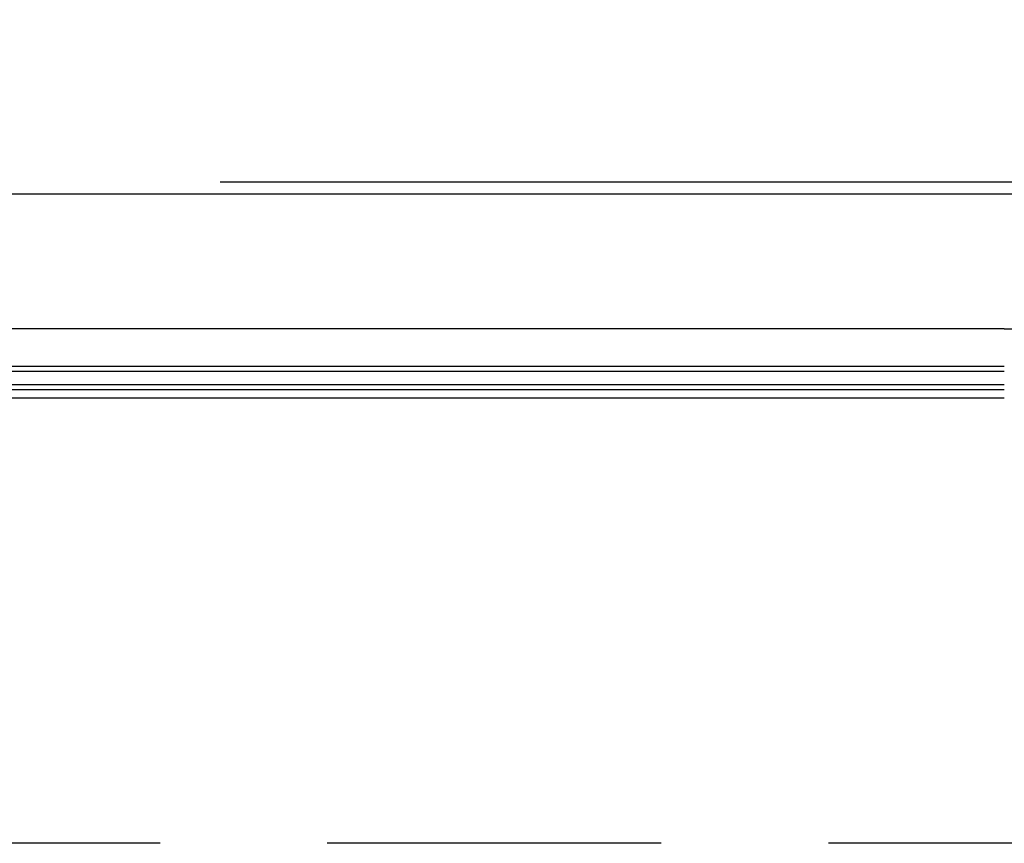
# Model space of a CAD drawing. Header units: millimetres. Extents: x 111285 to 237437, y -9513 to 52045.
# Tile 6 of 117: x 127398 to 128282, y 0 to 739. Entities that reach past the tile are written whole.
import ezdxf

# ---------------------------------------------------------------- set-up
doc = ezdxf.new("R2010")
doc.units = ezdxf.units.MM
doc.header["$LTSCALE"] = 100
doc.linetypes.add('CENTER', pattern=[50.8, 31.75, -6.35, 6.35, -6.35])
doc.linetypes.add('DASHED3', pattern=[4.5, 3, -1.5])
doc.layers.get('0').update_dxf_attribs({"color": 252})
doc.layers.add('0-aanzicht', color=252, linetype='Continuous')
doc.layers.add('0-HOOFDSTRAMIEN', color=1, linetype='CENTER')
doc.layers.add('X-ref binnenlijn', color=252, linetype='Continuous', plot=False)

# ---------------------------------------------------------------- blocks, each defined once
blk = doc.blocks.new('U-STRAMIEN')
at = {"layer": '0-HOOFDSTRAMIEN', "ltscale": 0.3}
blk.add_lwpolyline([(-5000, 0), (68000, 0)], dxfattribs=at)
blk = doc.blocks.new('hoek-sr1 en sr2')
at = {"linetype": 'Continuous', "ltscale": 0.25}
for p, q in [((743, -385), (2115, -385)), ((2115, -447), (740.55, -447))]:
    blk.add_line(p, q, dxfattribs=at)
at = {"linetype": 'Continuous'}
for p, q in [((2115, -392), (727.91, -392)), ((727.91, -397), (2115, -397)), ((727.91, -409), (2115, -409)), ((2115, -413), (727.91, -413))]:
    blk.add_line(p, q, dxfattribs=at)
blk = doc.blocks.new('SR2-horizontal')
at = {"linetype": 'Continuous', "ltscale": 0.25}
blk.add_line((-1800, -462), (-425.55, -462), dxfattribs=at)
blk = doc.blocks.new('onderlegger beganegrond')
at = {"layer": '0-aanzicht', "linetype": 'DASHED3'}
blk.add_lwpolyline([(64822, 0), (15, 0), (15, 15), (0, 15), (0, 44373), (15, 44373), (15, 44388), (33060, 44388)], dxfattribs=at)
at = {"layer": 'X-ref binnenlijn'}
blk.add_lwpolyline([(65120, 12574), (32630, 12574), (32630, 12638), (7405, 12638), (7405, 16138), (32630, 16138), (32630, 29144), (7405, 29144), (7405, 32644), (32630, 32644), (32630, 43805), (583, 43805), (583, 583), (43680, 583)], dxfattribs=at)
at = {"xscale": -1, "rotation": 180}
for name, p in [('hoek-sr1 en sr2', (15, 15)), ('SR2-horizontal', (3930, 0))]:
    blk.add_blockref(name, p, dxfattribs=at)

msp = doc.modelspace()

# ---------------------------------------------------------------- linework, layer by layer
at = {"linetype": 'Continuous', "ltscale": 0.25}
for p, q in [((128282, 462), (126907.55, 462)), ((128282, 462), (129656.45, 462)), ((126910, 400), (128282, 400))]:
    msp.add_line(p, q, dxfattribs=at)
at = {"linetype": 'Continuous'}
for p, q in [((128282, 428), (126894.91, 428)), ((126894.91, 424), (128282, 424)), ((126894.91, 412), (128282, 412)), ((128282, 407), (126894.91, 407))]:
    msp.add_line(p, q, dxfattribs=at)

# ---------------------------------------------------------------- block references
msp.add_blockref('onderlegger beganegrond', (126152, 0))
at = {"layer": '0-HOOFDSTRAMIEN'}
msp.add_blockref('U-STRAMIEN', (126482, 594), dxfattribs=at)

doc.saveas('drawing.dxf')
